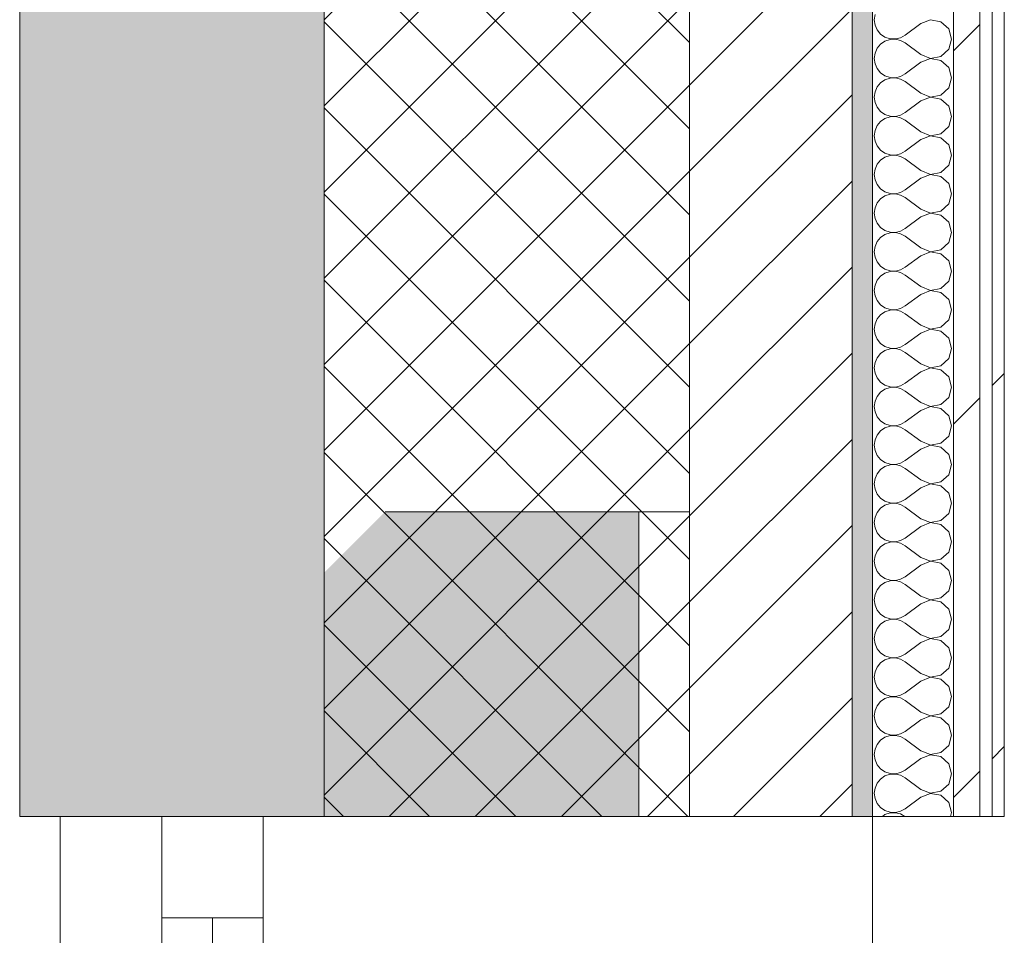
# Model space of a CAD drawing. Header units: millimetres. Extents: x -40968 to 11883, y -18816 to 4378.
# Tile 240 of 256: x -2101 to -1616, y -10718 to -10267. Entities that reach past the tile are written whole.
import ezdxf

# ---------------------------------------------------------------- set-up
doc = ezdxf.new("R2010")
doc.units = ezdxf.units.MM
doc.header["$MEASUREMENT"] = 0
doc.linetypes.add('Wipeout_Contour', pattern=[1000, 0, -1000])
for name, color, linetype in [('12_FAÇ_Façana', 7, 'Continuous'), ('Nuevo_08_E_Envans secs', 7, 'Continuous'), ('Ventanas Archicad', 7, 'Continuous')]:
    doc.layers.add(name, color=color, linetype=linetype)
for name, color, linetype, lineweight in [('12_FAÇ_Façana_Pluma_Nº__1', 7, 'Continuous', 5), ('12_FAÇ_Façana_Pluma_Nº__2', 8, 'Continuous', 5), ('12_FAÇ_Façana_Pluma_Nº__7', 7, 'Continuous', 5), ('Nuevo_08_E_Envans secs_Pluma_Nº__1', 7, 'Continuous', 5), ('Ventanas Archicad_Pluma_Nº__1', 7, 'Continuous', 5), ('Ventanas Archicad_Pluma_Nº__7', 7, 'Continuous', 5)]:
    doc.layers.add(name, color=color, linetype=linetype, lineweight=lineweight)
for name, color, linetype, lineweight, true_color in [('12_FAÇ_Façana_Pluma_Nº__102', 7, 'Continuous', 5, 0xcccccc), ('12_FAÇ_Façana_Pluma_Nº__174', 7, 'Continuous', 13, 0xe4ad2c), ('12_FAÇ_Façana_Pluma_Nº__176', 7, 'Continuous', 15, 0x93a0c6), ('Nuevo_08_E_Envans secs_Pluma_Nº__102', 7, 'Continuous', 5, 0xcccccc), ('Nuevo_08_E_Envans secs_Pluma_Nº__171', 171, 'Continuous', 13, 0xaaaaff), ('Nuevo_08_E_Envans secs_Pluma_Nº__177', 7, 'Continuous', 15, 0xf7e046)]:
    doc.layers.add(name, color=color, linetype=linetype, lineweight=lineweight, true_color=true_color)
pattern_1 = [(45, (0, 0), (-183.848, 183.848), [195, -65]), (45, (7e-14, 183.85), (-183.848, 183.848), [195, -65])]

# ---------------------------------------------------------------- blocks, each defined once
blk = doc.blocks.new('Muro_1_1', base_point=(-1681.11, -1193.98))
at = {"layer": '12_FAÇ_Façana_Pluma_Nº__102', "linetype": 'Continuous', "lineweight": 0, "true_color": 0xe5e5e5}
blk.add_hatch(color=254, dxfattribs=at).paths.add_polyline_path([(-2101.11, -10658.98), (-1951.11, -10658.98), (-1951.11, -7438.98), (-1971.11, -7438.98), (-1971.11, -6988.97), (-1951.11, -6988.97), (-1951.11, -1638.98), (-2101.11, -1638.98)])
at = {"layer": '12_FAÇ_Façana_Pluma_Nº__174', "linetype": 'Continuous', "lineweight": 13, "true_color": 0xe4ad2c}
h = blk.add_hatch(dxfattribs=at)
h.set_pattern_fill('SATE_Aislamiento_0001', color=42, style=0, pattern_type=2)
h.set_pattern_definition([(45, (0, 0), (-21.2132, 21.2132), []), (135, (0, 0), (21.2132, 21.2132), [])])
h.paths.add_polyline_path([(-1951.11, -7438.98), (-1951.11, -10658.98), (-1771.11, -10658.98), (-1771.11, -7438.98)])
at = {"layer": '12_FAÇ_Façana_Pluma_Nº__176', "linetype": 'Continuous', "lineweight": 0, "true_color": 0x495063}
blk.add_hatch(color=251, dxfattribs=at).paths.add_polyline_path([(-1691.11, -7438.98), (-1691.11, -10658.98), (-1681.11, -10658.98), (-1681.11, -7438.98)])
at = {"layer": '12_FAÇ_Façana_Pluma_Nº__2', "linetype": 'Continuous', "lineweight": 5}
h = blk.add_hatch(dxfattribs=at)
h.set_pattern_fill('Ceramic_0001', color=8, style=0, pattern_type=2)
h.set_pattern_definition([(45, (0, 0), (-21.2132, 21.2132), [])])
h.paths.add_polyline_path([(-1771.11, -7438.98), (-1771.11, -10658.98), (-1691.11, -10658.98), (-1691.11, -7438.98)])
at = {"layer": '12_FAÇ_Façana_Pluma_Nº__7', "color": 7, "linetype": 'Continuous', "lineweight": 5}
for p, q in [((-1951.11, -7438.98), (-1951.11, -10658.98)), ((-1771.11, -10658.98), (-1771.11, -7438.98)), ((-1691.11, -10658.98), (-1691.11, -7438.98))]:
    blk.add_line(p, q, dxfattribs=at)
at = {"layer": '12_FAÇ_Façana_Pluma_Nº__7', "color": 7, "linetype": 'Continuous', "lineweight": 5, "flags": 128}
for points in [[(-2101.11, -1638.98), (-2101.11, -10658.98)], [(-1681.11, -10658.98), (-1681.11, -7438.98)], [(-2101.11, -10658.98), (-2071.11, -10658.98)], [(-1951.11, -10658.98), (-1921.11, -10658.98)]]:
    blk.add_lwpolyline(points, dxfattribs=at)
blk = doc.blocks.new('Ventana Vertical Multi-Faja 27_7')
at = {"layer": 'Ventanas Archicad_Pluma_Nº__1', "color": 7, "linetype": 'Continuous', "lineweight": 5}
for p, q in [((-600, 50), (600, 50)), ((-550, 0), (550, 0)), ((550, -50), (550, 0)), ((550, 0), (600, 0)), ((-550, -25), (550, -25)), ((550, -50), (-550, -50)), ((600, -50), (550, -50)), ((600, -260), (600, -235)), ((-600, -350), (600, -350))]:
    blk.add_line(p, q, dxfattribs=at)
at = {"layer": 'Ventanas Archicad_Pluma_Nº__7', "color": 7, "linetype": 'Continuous', "lineweight": 5}
for p, q in [((600, 50), (600, 40)), ((600, 40), (600, 0)), ((600, 40), (600, 0)), ((600, 0), (600, -50)), ((600, 0), (600, -50)), ((600, 0), (600, -50)), ((600, 0), (600, -50)), ((600, -50), (600, -110)), ((600, -50), (600, -110)), ((600, -110), (600, -235)), ((600, -110), (600, -235)), ((600, -260), (600, -340)), ((600, -340), (600, -350))]:
    blk.add_line(p, q, dxfattribs=at)
blk = doc.blocks.new('Muro_19_1', base_point=(-1681.11, -10658.98))
at = {"layer": '12_FAÇ_Façana', "linetype": 'Continuous', "lineweight": 0, "true_color": 0x000000}
h = blk.add_hatch(dxfattribs=at)
h.set_pattern_fill('Yeso_0001', color=18, style=0, pattern_type=2)
h.set_pattern_definition([(0, (0, 0), (0, 75), [0, -75])])
h.paths.add_polyline_path([(-1771.11, -10658.98), (-1771.11, -10508.98), (-1796.11, -10508.98), (-1796.11, -10658.98)])
at = {"layer": '12_FAÇ_Façana_Pluma_Nº__102', "linetype": 'Continuous', "lineweight": 0, "true_color": 0xe5e5e5}
blk.add_hatch(color=254, dxfattribs=at).paths.add_polyline_path([(-1921.11, -10508.98), (-2071.11, -10658.98), (-1796.11, -10658.98), (-1796.11, -10508.98)])
at = {"layer": '12_FAÇ_Façana_Pluma_Nº__1', "color": 7, "linetype": 'Continuous', "lineweight": 5}
for p, q in [((-1796.11, -10508.98), (-1771.11, -10508.98)), ((-1796.11, -10658.98), (-1796.11, -10508.98)), ((-1771.11, -10508.98), (-1771.11, -10658.98)), ((-1771.11, -10658.98), (-1796.11, -10658.98))]:
    blk.add_line(p, q, dxfattribs=at)
at = {"layer": '12_FAÇ_Façana_Pluma_Nº__7', "color": 7, "linetype": 'Continuous', "lineweight": 5}
for p, q in [((-1921.11, -10508.98), (-1796.11, -10508.98)), ((-2081.11, -10658.98), (-2071.11, -10658.98)), ((-2071.11, -10658.98), (-2031.11, -10658.98)), ((-2071.11, -10658.98), (-2031.11, -10658.98)), ((-2031.11, -10658.98), (-1981.11, -10658.98)), ((-2031.11, -10658.98), (-1981.11, -10658.98)), ((-1981.11, -10658.98), (-1921.11, -10658.98)), ((-1981.11, -10658.98), (-1921.11, -10658.98)), ((-1921.11, -10658.98), (-1796.11, -10658.98)), ((-1921.11, -10658.98), (-1796.11, -10658.98)), ((-1771.11, -10658.98), (-1691.11, -10658.98)), ((-1691.11, -10658.98), (-1681.11, -10658.98))]:
    blk.add_line(p, q, dxfattribs=at)
at = {"layer": 'Ventanas Archicad', "color": 253, "linetype": 'Continuous', "lineweight": 5, "true_color": 0xa4a4a6, "zscale": 1000, "rotation": 90.00000000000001}
blk.add_blockref('Ventana Vertical Multi-Faja 27_7', (-2031.11, -11258.98), dxfattribs=at)
blk = doc.blocks.new('*X357')
at = {"layer": 'Nuevo_08_E_Envans secs_Pluma_Nº__102', "color": 254, "linetype": 'Continuous', "lineweight": 5, "true_color": 0xcccccc}
for p, q in [((-1679.79, -10264.06), (-1680.16, -10266.67)), ((-1680.16, -10266.67), (-1679.79, -10269.27)), ((-1652.44, -10266.71), (-1657.3, -10268.57)), ((-1647.33, -10267.67), (-1652.44, -10266.71)), ((-1679.79, -10269.27), (-1678.73, -10271.67)), ((-1678.73, -10271.67), (-1677.06, -10273.7)), ((-1657.3, -10268.57), (-1664.92, -10274.29)), ((-1643.48, -10271.18), (-1647.33, -10267.67)), ((-1642.06, -10276.19), (-1643.48, -10271.18)), ((-1677.06, -10273.7), (-1674.89, -10275.19)), ((-1674.89, -10275.19), (-1672.4, -10276.02)), ((-1672.4, -10276.36), (-1674.89, -10277.2)), ((-1672.4, -10276.02), (-1669.78, -10276.15)), ((-1669.78, -10276.23), (-1672.4, -10276.36)), ((-1669.78, -10276.15), (-1667.22, -10275.56)), ((-1667.22, -10276.82), (-1669.78, -10276.23)), ((-1667.22, -10275.56), (-1664.92, -10274.29)), ((-1664.92, -10278.1), (-1667.22, -10276.82)), ((-1643.48, -10281.2), (-1642.06, -10276.19)), ((-1678.73, -10280.71), (-1679.79, -10283.11)), ((-1677.06, -10278.68), (-1678.73, -10280.71)), ((-1674.89, -10277.2), (-1677.06, -10278.68)), ((-1657.3, -10283.81), (-1664.92, -10278.1)), ((-1647.33, -10284.71), (-1643.48, -10281.2)), ((-1679.79, -10283.11), (-1680.16, -10285.71)), ((-1680.16, -10285.71), (-1679.79, -10288.32)), ((-1657.3, -10283.81), (-1652.44, -10285.68)), ((-1652.44, -10285.75), (-1657.3, -10287.62)), ((-1652.44, -10285.68), (-1647.33, -10284.71)), ((-1647.33, -10286.72), (-1652.44, -10285.75)), ((-1643.48, -10290.23), (-1647.33, -10286.72)), ((-1679.79, -10288.32), (-1678.73, -10290.72)), ((-1678.73, -10290.72), (-1677.06, -10292.74)), ((-1657.3, -10287.62), (-1664.92, -10293.33)), ((-1642.06, -10295.24), (-1643.48, -10290.23)), ((-1677.06, -10292.74), (-1674.89, -10294.23)), ((-1674.89, -10296.24), (-1677.06, -10297.73)), ((-1674.89, -10294.23), (-1672.4, -10295.07)), ((-1672.4, -10295.4), (-1674.89, -10296.24)), ((-1672.4, -10295.07), (-1669.78, -10295.2)), ((-1669.78, -10295.28), (-1672.4, -10295.4)), ((-1669.78, -10295.2), (-1667.22, -10294.6)), ((-1667.22, -10295.87), (-1669.78, -10295.28)), ((-1667.22, -10294.6), (-1664.92, -10293.33)), ((-1664.92, -10297.14), (-1667.22, -10295.87)), ((-1643.48, -10300.25), (-1642.06, -10295.24)), ((-1678.73, -10299.75), (-1679.79, -10302.16)), ((-1677.06, -10297.73), (-1678.73, -10299.75)), ((-1657.3, -10302.86), (-1664.92, -10297.14)), ((-1647.33, -10303.76), (-1643.48, -10300.25)), ((-1679.79, -10302.16), (-1680.16, -10304.76)), ((-1680.16, -10304.76), (-1679.79, -10307.36)), ((-1657.3, -10302.86), (-1652.44, -10304.72)), ((-1652.44, -10304.8), (-1657.3, -10306.67)), ((-1652.44, -10304.72), (-1647.33, -10303.76)), ((-1647.33, -10305.77), (-1652.44, -10304.8)), ((-1643.48, -10309.28), (-1647.33, -10305.77)), ((-1679.79, -10307.36), (-1678.73, -10309.77)), ((-1678.73, -10309.77), (-1677.06, -10311.79)), ((-1657.3, -10306.67), (-1664.92, -10312.38)), ((-1642.06, -10314.29), (-1643.48, -10309.28)), ((-1677.06, -10311.79), (-1674.89, -10313.28)), ((-1674.89, -10315.29), (-1677.06, -10316.78)), ((-1674.89, -10313.28), (-1672.4, -10314.12)), ((-1672.4, -10314.45), (-1674.89, -10315.29)), ((-1672.4, -10314.12), (-1669.78, -10314.25)), ((-1669.78, -10314.32), (-1672.4, -10314.45)), ((-1669.78, -10314.25), (-1667.22, -10313.65)), ((-1667.22, -10314.92), (-1669.78, -10314.32)), ((-1667.22, -10313.65), (-1664.92, -10312.38)), ((-1664.92, -10316.19), (-1667.22, -10314.92)), ((-1643.48, -10319.29), (-1642.06, -10314.29)), ((-1678.73, -10318.8), (-1679.79, -10321.21)), ((-1677.06, -10316.78), (-1678.73, -10318.8)), ((-1657.3, -10321.9), (-1664.92, -10316.19)), ((-1647.33, -10322.8), (-1643.48, -10319.29)), ((-1679.79, -10321.21), (-1680.16, -10323.81)), ((-1680.16, -10323.81), (-1679.79, -10326.41)), ((-1657.3, -10321.9), (-1652.44, -10323.77)), ((-1652.44, -10323.85), (-1657.3, -10325.71)), ((-1652.44, -10323.77), (-1647.33, -10322.8)), ((-1647.33, -10324.81), (-1652.44, -10323.85)), ((-1643.48, -10328.33), (-1647.33, -10324.81)), ((-1679.79, -10326.41), (-1678.73, -10328.82)), ((-1678.73, -10328.82), (-1677.06, -10330.84)), ((-1657.3, -10325.71), (-1664.92, -10331.43)), ((-1642.06, -10333.33), (-1643.48, -10328.33)), ((-1677.06, -10330.84), (-1674.89, -10332.33)), ((-1674.89, -10334.34), (-1677.06, -10335.83)), ((-1674.89, -10332.33), (-1672.4, -10333.17)), ((-1672.4, -10333.5), (-1674.89, -10334.34)), ((-1672.4, -10333.17), (-1669.78, -10333.29)), ((-1669.78, -10333.37), (-1672.4, -10333.5)), ((-1669.78, -10333.29), (-1667.22, -10332.7)), ((-1667.22, -10333.97), (-1669.78, -10333.37)), ((-1667.22, -10332.7), (-1664.92, -10331.43)), ((-1664.92, -10335.24), (-1667.22, -10333.97)), ((-1657.3, -10340.95), (-1664.92, -10335.24)), ((-1643.48, -10338.34), (-1642.06, -10333.33)), ((-1678.73, -10337.85), (-1679.79, -10340.25)), ((-1677.06, -10335.83), (-1678.73, -10337.85)), ((-1647.33, -10341.85), (-1643.48, -10338.34)), ((-1679.79, -10340.25), (-1680.16, -10342.86)), ((-1680.16, -10342.86), (-1679.79, -10345.46)), ((-1657.3, -10344.76), (-1664.92, -10350.48)), ((-1657.3, -10340.95), (-1652.44, -10342.82)), ((-1652.44, -10342.9), (-1657.3, -10344.76)), ((-1652.44, -10342.82), (-1647.33, -10341.85)), ((-1647.33, -10343.86), (-1652.44, -10342.9)), ((-1643.48, -10347.37), (-1647.33, -10343.86)), ((-1679.79, -10345.46), (-1678.73, -10347.86)), ((-1678.73, -10347.86), (-1677.06, -10349.89)), ((-1677.06, -10349.89), (-1674.89, -10351.38)), ((-1642.06, -10352.38), (-1643.48, -10347.37)), ((-1674.89, -10353.39), (-1677.06, -10354.87)), ((-1674.89, -10351.38), (-1672.4, -10352.22)), ((-1672.4, -10352.55), (-1674.89, -10353.39)), ((-1672.4, -10352.22), (-1669.78, -10352.34)), ((-1669.78, -10352.42), (-1672.4, -10352.55)), ((-1669.78, -10352.34), (-1667.22, -10351.75)), ((-1667.22, -10353.01), (-1669.78, -10352.42)), ((-1667.22, -10351.75), (-1664.92, -10350.48)), ((-1664.92, -10354.29), (-1667.22, -10353.01)), ((-1657.3, -10360), (-1664.92, -10354.29)), ((-1643.48, -10357.39), (-1642.06, -10352.38)), ((-1679.79, -10359.3), (-1680.16, -10361.9)), ((-1678.73, -10356.9), (-1679.79, -10359.3)), ((-1677.06, -10354.87), (-1678.73, -10356.9)), ((-1647.33, -10360.9), (-1643.48, -10357.39)), ((-1680.16, -10361.9), (-1679.79, -10364.51)), ((-1657.3, -10363.81), (-1664.92, -10369.52)), ((-1657.3, -10360), (-1652.44, -10361.87)), ((-1652.44, -10361.94), (-1657.3, -10363.81)), ((-1652.44, -10361.87), (-1647.33, -10360.9)), ((-1647.33, -10362.91), (-1652.44, -10361.94)), ((-1643.48, -10366.42), (-1647.33, -10362.91)), ((-1679.79, -10364.51), (-1678.73, -10366.91)), ((-1678.73, -10366.91), (-1677.06, -10368.94)), ((-1677.06, -10368.94), (-1674.89, -10370.42)), ((-1642.06, -10371.43), (-1643.48, -10366.42)), ((-1677.06, -10373.92), (-1678.73, -10375.95)), ((-1674.89, -10372.43), (-1677.06, -10373.92)), ((-1674.89, -10370.42), (-1672.4, -10371.26)), ((-1672.4, -10371.59), (-1674.89, -10372.43)), ((-1672.4, -10371.26), (-1669.78, -10371.39)), ((-1669.78, -10371.47), (-1672.4, -10371.59)), ((-1669.78, -10371.39), (-1667.22, -10370.8)), ((-1667.22, -10372.06), (-1669.78, -10371.47)), ((-1667.22, -10370.8), (-1664.92, -10369.52)), ((-1664.92, -10373.33), (-1667.22, -10372.06)), ((-1657.3, -10379.05), (-1664.92, -10373.33)), ((-1643.48, -10376.44), (-1642.06, -10371.43)), ((-1679.79, -10378.35), (-1680.16, -10380.95)), ((-1678.73, -10375.95), (-1679.79, -10378.35)), ((-1647.33, -10379.95), (-1643.48, -10376.44)), ((-1680.16, -10380.95), (-1679.79, -10383.55)), ((-1679.79, -10383.55), (-1678.73, -10385.96)), ((-1657.3, -10382.86), (-1664.92, -10388.57)), ((-1657.3, -10379.05), (-1652.44, -10380.91)), ((-1652.44, -10380.99), (-1657.3, -10382.86)), ((-1652.44, -10380.91), (-1647.33, -10379.95)), ((-1647.33, -10381.96), (-1652.44, -10380.99)), ((-1643.48, -10385.47), (-1647.33, -10381.96)), ((-1678.73, -10385.96), (-1677.06, -10387.98)), ((-1677.06, -10387.98), (-1674.89, -10389.47)), ((-1667.22, -10389.84), (-1664.92, -10388.57)), ((-1642.06, -10390.48), (-1643.48, -10385.47)), ((-1677.06, -10392.97), (-1678.73, -10394.99)), ((-1674.89, -10391.48), (-1677.06, -10392.97)), ((-1674.89, -10389.47), (-1672.4, -10390.31)), ((-1672.4, -10390.64), (-1674.89, -10391.48)), ((-1672.4, -10390.31), (-1669.78, -10390.44)), ((-1669.78, -10390.51), (-1672.4, -10390.64)), ((-1669.78, -10390.44), (-1667.22, -10389.84)), ((-1667.22, -10391.11), (-1669.78, -10390.51)), ((-1664.92, -10392.38), (-1667.22, -10391.11)), ((-1657.3, -10398.1), (-1664.92, -10392.38)), ((-1643.48, -10395.48), (-1642.06, -10390.48)), ((-1679.79, -10397.4), (-1680.16, -10400)), ((-1678.73, -10394.99), (-1679.79, -10397.4)), ((-1657.3, -10398.1), (-1652.44, -10399.96)), ((-1647.33, -10398.99), (-1643.48, -10395.48)), ((-1680.16, -10400), (-1679.79, -10402.6)), ((-1679.79, -10402.6), (-1678.73, -10405.01)), ((-1657.3, -10401.9), (-1664.92, -10407.62)), ((-1652.44, -10400.04), (-1657.3, -10401.9)), ((-1652.44, -10399.96), (-1647.33, -10398.99)), ((-1647.33, -10401.01), (-1652.44, -10400.04)), ((-1643.48, -10404.52), (-1647.33, -10401.01)), ((-1678.73, -10405.01), (-1677.06, -10407.03)), ((-1677.06, -10407.03), (-1674.89, -10408.52)), ((-1667.22, -10408.89), (-1664.92, -10407.62)), ((-1642.06, -10409.52), (-1643.48, -10404.52)), ((-1677.06, -10412.02), (-1678.73, -10414.04)), ((-1674.89, -10410.53), (-1677.06, -10412.02)), ((-1674.89, -10408.52), (-1672.4, -10409.36)), ((-1672.4, -10409.69), (-1674.89, -10410.53)), ((-1672.4, -10409.36), (-1669.78, -10409.49)), ((-1669.78, -10409.56), (-1672.4, -10409.69)), ((-1669.78, -10409.49), (-1667.22, -10408.89)), ((-1667.22, -10410.16), (-1669.78, -10409.56)), ((-1664.92, -10411.43), (-1667.22, -10410.16)), ((-1657.3, -10417.14), (-1664.92, -10411.43)), ((-1643.48, -10414.53), (-1642.06, -10409.52)), ((-1679.79, -10416.45), (-1680.16, -10419.05)), ((-1678.73, -10414.04), (-1679.79, -10416.45)), ((-1657.3, -10417.14), (-1652.44, -10419.01)), ((-1647.33, -10418.04), (-1643.48, -10414.53)), ((-1680.16, -10419.05), (-1679.79, -10421.65)), ((-1679.79, -10421.65), (-1678.73, -10424.05)), ((-1657.3, -10420.95), (-1664.92, -10426.67)), ((-1652.44, -10419.09), (-1657.3, -10420.95)), ((-1652.44, -10419.01), (-1647.33, -10418.04)), ((-1647.33, -10420.05), (-1652.44, -10419.09)), ((-1643.48, -10423.56), (-1647.33, -10420.05)), ((-1678.73, -10424.05), (-1677.06, -10426.08)), ((-1677.06, -10426.08), (-1674.89, -10427.57)), ((-1667.22, -10427.94), (-1664.92, -10426.67)), ((-1642.06, -10428.57), (-1643.48, -10423.56)), ((-1677.06, -10431.06), (-1678.73, -10433.09)), ((-1674.89, -10429.58), (-1677.06, -10431.06)), ((-1674.89, -10427.57), (-1672.4, -10428.41)), ((-1672.4, -10428.74), (-1674.89, -10429.58)), ((-1672.4, -10428.41), (-1669.78, -10428.53)), ((-1669.78, -10428.61), (-1672.4, -10428.74)), ((-1669.78, -10428.53), (-1667.22, -10427.94)), ((-1667.22, -10429.2), (-1669.78, -10428.61)), ((-1664.92, -10430.48), (-1667.22, -10429.2)), ((-1657.3, -10436.19), (-1664.92, -10430.48)), ((-1643.48, -10433.58), (-1642.06, -10428.57)), ((-1679.79, -10435.49), (-1680.16, -10438.1)), ((-1678.73, -10433.09), (-1679.79, -10435.49)), ((-1657.3, -10436.19), (-1652.44, -10438.06)), ((-1652.44, -10438.06), (-1647.33, -10437.09)), ((-1647.33, -10437.09), (-1643.48, -10433.58)), ((-1680.16, -10438.1), (-1679.79, -10440.7)), ((-1679.79, -10440.7), (-1678.73, -10443.1)), ((-1657.3, -10440), (-1664.92, -10445.71)), ((-1652.44, -10438.13), (-1657.3, -10440)), ((-1647.33, -10439.1), (-1652.44, -10438.13)), ((-1643.48, -10442.61), (-1647.33, -10439.1)), ((-1678.73, -10443.1), (-1677.06, -10445.13)), ((-1677.06, -10445.13), (-1674.89, -10446.61)), ((-1674.89, -10446.61), (-1672.4, -10447.45)), ((-1667.22, -10446.99), (-1664.92, -10445.71)), ((-1642.06, -10447.62), (-1643.48, -10442.61)), ((-1677.06, -10450.11), (-1678.73, -10452.14)), ((-1674.89, -10448.62), (-1677.06, -10450.11)), ((-1672.4, -10447.78), (-1674.89, -10448.62)), ((-1672.4, -10447.45), (-1669.78, -10447.58)), ((-1669.78, -10447.66), (-1672.4, -10447.78)), ((-1669.78, -10447.58), (-1667.22, -10446.99)), ((-1667.22, -10448.25), (-1669.78, -10447.66)), ((-1664.92, -10449.52), (-1667.22, -10448.25)), ((-1657.3, -10455.24), (-1664.92, -10449.52)), ((-1643.48, -10452.63), (-1642.06, -10447.62)), ((-1679.79, -10454.54), (-1680.16, -10457.14)), ((-1678.73, -10452.14), (-1679.79, -10454.54)), ((-1657.3, -10455.24), (-1652.44, -10457.1)), ((-1652.44, -10457.1), (-1647.33, -10456.14)), ((-1647.33, -10456.14), (-1643.48, -10452.63)), ((-1680.16, -10457.14), (-1679.79, -10459.75)), ((-1679.79, -10459.75), (-1678.73, -10462.15)), ((-1657.3, -10459.05), (-1664.92, -10464.76)), ((-1652.44, -10457.18), (-1657.3, -10459.05)), ((-1647.33, -10458.15), (-1652.44, -10457.18)), ((-1643.48, -10461.66), (-1647.33, -10458.15)), ((-1678.73, -10462.15), (-1677.06, -10464.17)), ((-1677.06, -10464.17), (-1674.89, -10465.66)), ((-1674.89, -10465.66), (-1672.4, -10466.5)), ((-1669.78, -10466.63), (-1667.22, -10466.03)), ((-1667.22, -10466.03), (-1664.92, -10464.76)), ((-1642.06, -10466.67), (-1643.48, -10461.66)), ((-1677.06, -10469.16), (-1678.73, -10471.18)), ((-1674.89, -10467.67), (-1677.06, -10469.16)), ((-1672.4, -10466.83), (-1674.89, -10467.67)), ((-1672.4, -10466.5), (-1669.78, -10466.63)), ((-1669.78, -10466.71), (-1672.4, -10466.83)), ((-1667.22, -10467.3), (-1669.78, -10466.71)), ((-1664.92, -10468.57), (-1667.22, -10467.3)), ((-1657.3, -10474.29), (-1664.92, -10468.57)), ((-1643.48, -10471.67), (-1642.06, -10466.67)), ((-1679.79, -10473.59), (-1680.16, -10476.19)), ((-1678.73, -10471.18), (-1679.79, -10473.59)), ((-1657.3, -10474.29), (-1652.44, -10476.15)), ((-1652.44, -10476.15), (-1647.33, -10475.19)), ((-1647.33, -10475.19), (-1643.48, -10471.67)), ((-1680.16, -10476.19), (-1679.79, -10478.79)), ((-1679.79, -10478.79), (-1678.73, -10481.2)), ((-1657.3, -10478.1), (-1664.92, -10483.81)), ((-1652.44, -10476.23), (-1657.3, -10478.1)), ((-1647.33, -10477.2), (-1652.44, -10476.23)), ((-1643.48, -10480.71), (-1647.33, -10477.2)), ((-1642.06, -10485.71), (-1643.48, -10480.71)), ((-1678.73, -10481.2), (-1677.06, -10483.22)), ((-1677.06, -10483.22), (-1674.89, -10484.71)), ((-1674.89, -10484.71), (-1672.4, -10485.55)), ((-1672.4, -10485.55), (-1669.78, -10485.68)), ((-1669.78, -10485.68), (-1667.22, -10485.08)), ((-1667.22, -10485.08), (-1664.92, -10483.81)), ((-1678.73, -10490.23), (-1679.79, -10492.64)), ((-1677.06, -10488.21), (-1678.73, -10490.23)), ((-1674.89, -10486.72), (-1677.06, -10488.21)), ((-1672.4, -10485.88), (-1674.89, -10486.72)), ((-1669.78, -10485.75), (-1672.4, -10485.88)), ((-1667.22, -10486.35), (-1669.78, -10485.75)), ((-1664.92, -10487.62), (-1667.22, -10486.35)), ((-1657.3, -10493.33), (-1664.92, -10487.62)), ((-1643.48, -10490.72), (-1642.06, -10485.71)), ((-1679.79, -10492.64), (-1680.16, -10495.24)), ((-1680.16, -10495.24), (-1679.79, -10497.84)), ((-1657.3, -10493.33), (-1652.44, -10495.2)), ((-1652.44, -10495.28), (-1657.3, -10497.14)), ((-1652.44, -10495.2), (-1647.33, -10494.23)), ((-1647.33, -10496.24), (-1652.44, -10495.28)), ((-1647.33, -10494.23), (-1643.48, -10490.72)), ((-1679.79, -10497.84), (-1678.73, -10500.25)), ((-1678.73, -10500.25), (-1677.06, -10502.27)), ((-1657.3, -10497.14), (-1664.92, -10502.86)), ((-1643.48, -10499.75), (-1647.33, -10496.24)), ((-1642.06, -10504.76), (-1643.48, -10499.75)), ((-1677.06, -10502.27), (-1674.89, -10503.76)), ((-1674.89, -10503.76), (-1672.4, -10504.6)), ((-1672.4, -10504.93), (-1674.89, -10505.77)), ((-1672.4, -10504.6), (-1669.78, -10504.72)), ((-1669.78, -10504.8), (-1672.4, -10504.93)), ((-1669.78, -10504.72), (-1667.22, -10504.13)), ((-1667.22, -10505.4), (-1669.78, -10504.8)), ((-1667.22, -10504.13), (-1664.92, -10502.86)), ((-1643.48, -10509.77), (-1642.06, -10504.76)), ((-1678.73, -10509.28), (-1679.79, -10511.68)), ((-1677.06, -10507.26), (-1678.73, -10509.28)), ((-1674.89, -10505.77), (-1677.06, -10507.26)), ((-1664.92, -10506.67), (-1667.22, -10505.4)), ((-1657.3, -10512.38), (-1664.92, -10506.67)), ((-1647.33, -10513.28), (-1643.48, -10509.77)), ((-1679.79, -10511.68), (-1680.16, -10514.29)), ((-1680.16, -10514.29), (-1679.79, -10516.89)), ((-1657.3, -10512.38), (-1652.44, -10514.25)), ((-1652.44, -10514.32), (-1657.3, -10516.19)), ((-1652.44, -10514.25), (-1647.33, -10513.28)), ((-1647.33, -10515.29), (-1652.44, -10514.32)), ((-1679.79, -10516.89), (-1678.73, -10519.29)), ((-1678.73, -10519.29), (-1677.06, -10521.32)), ((-1657.3, -10516.19), (-1664.92, -10521.9)), ((-1643.48, -10518.8), (-1647.33, -10515.29)), ((-1642.06, -10523.81), (-1643.48, -10518.8)), ((-1677.06, -10521.32), (-1674.89, -10522.8)), ((-1674.89, -10522.8), (-1672.4, -10523.64)), ((-1672.4, -10523.98), (-1674.89, -10524.81)), ((-1672.4, -10523.64), (-1669.78, -10523.77)), ((-1669.78, -10523.85), (-1672.4, -10523.98)), ((-1669.78, -10523.77), (-1667.22, -10523.18)), ((-1667.22, -10524.44), (-1669.78, -10523.85)), ((-1667.22, -10523.18), (-1664.92, -10521.9)), ((-1664.92, -10525.71), (-1667.22, -10524.44)), ((-1643.48, -10528.82), (-1642.06, -10523.81)), ((-1678.73, -10528.33), (-1679.79, -10530.73)), ((-1677.06, -10526.3), (-1678.73, -10528.33)), ((-1674.89, -10524.81), (-1677.06, -10526.3)), ((-1657.3, -10531.43), (-1664.92, -10525.71)), ((-1647.33, -10532.33), (-1643.48, -10528.82)), ((-1679.79, -10530.73), (-1680.16, -10533.33)), ((-1680.16, -10533.33), (-1679.79, -10535.94)), ((-1657.3, -10531.43), (-1652.44, -10533.29)), ((-1652.44, -10533.37), (-1657.3, -10535.24)), ((-1652.44, -10533.29), (-1647.33, -10532.33)), ((-1647.33, -10534.34), (-1652.44, -10533.37)), ((-1679.79, -10535.94), (-1678.73, -10538.34)), ((-1678.73, -10538.34), (-1677.06, -10540.36)), ((-1657.3, -10535.24), (-1664.92, -10540.95)), ((-1643.48, -10537.85), (-1647.33, -10534.34)), ((-1642.06, -10542.86), (-1643.48, -10537.85)), ((-1677.06, -10540.36), (-1674.89, -10541.85)), ((-1674.89, -10543.86), (-1677.06, -10545.35)), ((-1674.89, -10541.85), (-1672.4, -10542.69)), ((-1672.4, -10543.02), (-1674.89, -10543.86)), ((-1672.4, -10542.69), (-1669.78, -10542.82)), ((-1669.78, -10542.9), (-1672.4, -10543.02)), ((-1669.78, -10542.82), (-1667.22, -10542.22)), ((-1667.22, -10543.49), (-1669.78, -10542.9)), ((-1667.22, -10542.22), (-1664.92, -10540.95)), ((-1664.92, -10544.76), (-1667.22, -10543.49)), ((-1643.48, -10547.86), (-1642.06, -10542.86)), ((-1678.73, -10547.37), (-1679.79, -10549.78)), ((-1677.06, -10545.35), (-1678.73, -10547.37)), ((-1657.3, -10550.48), (-1664.92, -10544.76)), ((-1647.33, -10551.38), (-1643.48, -10547.86)), ((-1679.79, -10549.78), (-1680.16, -10552.38)), ((-1680.16, -10552.38), (-1679.79, -10554.98)), ((-1657.3, -10550.48), (-1652.44, -10552.34)), ((-1652.44, -10552.42), (-1657.3, -10554.29)), ((-1652.44, -10552.34), (-1647.33, -10551.38)), ((-1647.33, -10553.39), (-1652.44, -10552.42)), ((-1643.48, -10556.9), (-1647.33, -10553.39)), ((-1679.79, -10554.98), (-1678.73, -10557.39)), ((-1678.73, -10557.39), (-1677.06, -10559.41)), ((-1657.3, -10554.29), (-1664.92, -10560)), ((-1642.06, -10561.9), (-1643.48, -10556.9)), ((-1677.06, -10559.41), (-1674.89, -10560.9)), ((-1674.89, -10562.91), (-1677.06, -10564.4)), ((-1674.89, -10560.9), (-1672.4, -10561.74)), ((-1672.4, -10562.07), (-1674.89, -10562.91)), ((-1672.4, -10561.74), (-1669.78, -10561.87)), ((-1669.78, -10561.94), (-1672.4, -10562.07)), ((-1669.78, -10561.87), (-1667.22, -10561.27)), ((-1667.22, -10562.54), (-1669.78, -10561.94)), ((-1667.22, -10561.27), (-1664.92, -10560)), ((-1664.92, -10563.81), (-1667.22, -10562.54)), ((-1643.48, -10566.91), (-1642.06, -10561.9)), ((-1678.73, -10566.42), (-1679.79, -10568.83)), ((-1677.06, -10564.4), (-1678.73, -10566.42)), ((-1657.3, -10569.52), (-1664.92, -10563.81)), ((-1647.33, -10570.42), (-1643.48, -10566.91)), ((-1679.79, -10568.83), (-1680.16, -10571.43)), ((-1680.16, -10571.43), (-1679.79, -10574.03)), ((-1657.3, -10569.52), (-1652.44, -10571.39)), ((-1652.44, -10571.47), (-1657.3, -10573.33)), ((-1652.44, -10571.39), (-1647.33, -10570.42)), ((-1647.33, -10572.43), (-1652.44, -10571.47)), ((-1643.48, -10575.95), (-1647.33, -10572.43)), ((-1679.79, -10574.03), (-1678.73, -10576.44)), ((-1678.73, -10576.44), (-1677.06, -10578.46)), ((-1657.3, -10573.33), (-1664.92, -10579.05)), ((-1642.06, -10580.95), (-1643.48, -10575.95)), ((-1677.06, -10578.46), (-1674.89, -10579.95)), ((-1674.89, -10581.96), (-1677.06, -10583.45)), ((-1674.89, -10579.95), (-1672.4, -10580.79)), ((-1672.4, -10581.12), (-1674.89, -10581.96)), ((-1672.4, -10580.79), (-1669.78, -10580.91)), ((-1669.78, -10580.99), (-1672.4, -10581.12)), ((-1669.78, -10580.91), (-1667.22, -10580.32)), ((-1667.22, -10581.59), (-1669.78, -10580.99)), ((-1667.22, -10580.32), (-1664.92, -10579.05)), ((-1664.92, -10582.86), (-1667.22, -10581.59)), ((-1643.48, -10585.96), (-1642.06, -10580.95)), ((-1678.73, -10585.47), (-1679.79, -10587.87)), ((-1677.06, -10583.45), (-1678.73, -10585.47)), ((-1657.3, -10588.57), (-1664.92, -10582.86)), ((-1647.33, -10589.47), (-1643.48, -10585.96)), ((-1679.79, -10587.87), (-1680.16, -10590.48)), ((-1680.16, -10590.48), (-1679.79, -10593.08)), ((-1657.3, -10592.38), (-1664.92, -10598.1)), ((-1657.3, -10588.57), (-1652.44, -10590.44)), ((-1652.44, -10590.51), (-1657.3, -10592.38)), ((-1652.44, -10590.44), (-1647.33, -10589.47)), ((-1647.33, -10591.48), (-1652.44, -10590.51)), ((-1643.48, -10594.99), (-1647.33, -10591.48)), ((-1679.79, -10593.08), (-1678.73, -10595.48)), ((-1678.73, -10595.48), (-1677.06, -10597.51)), ((-1642.06, -10600), (-1643.48, -10594.99)), ((-1677.06, -10597.51), (-1674.89, -10598.99)), ((-1674.89, -10601.01), (-1677.06, -10602.49)), ((-1674.89, -10598.99), (-1672.4, -10599.83)), ((-1672.4, -10600.17), (-1674.89, -10601.01)), ((-1672.4, -10599.83), (-1669.78, -10599.96)), ((-1669.78, -10600.04), (-1672.4, -10600.17)), ((-1669.78, -10599.96), (-1667.22, -10599.37)), ((-1667.22, -10600.63), (-1669.78, -10600.04)), ((-1667.22, -10599.37), (-1664.92, -10598.1)), ((-1664.92, -10601.9), (-1667.22, -10600.63)), ((-1657.3, -10607.62), (-1664.92, -10601.9)), ((-1643.48, -10605.01), (-1642.06, -10600)), ((-1679.79, -10606.92), (-1680.16, -10609.52)), ((-1678.73, -10604.52), (-1679.79, -10606.92)), ((-1677.06, -10602.49), (-1678.73, -10604.52)), ((-1647.33, -10608.52), (-1643.48, -10605.01)), ((-1680.16, -10609.52), (-1679.79, -10612.13)), ((-1657.3, -10611.43), (-1664.92, -10617.14)), ((-1657.3, -10607.62), (-1652.44, -10609.49)), ((-1652.44, -10609.56), (-1657.3, -10611.43)), ((-1652.44, -10609.49), (-1647.33, -10608.52)), ((-1647.33, -10610.53), (-1652.44, -10609.56)), ((-1643.48, -10614.04), (-1647.33, -10610.53)), ((-1679.79, -10612.13), (-1678.73, -10614.53)), ((-1678.73, -10614.53), (-1677.06, -10616.55)), ((-1677.06, -10616.55), (-1674.89, -10618.04)), ((-1642.06, -10619.05), (-1643.48, -10614.04)), ((-1674.89, -10620.05), (-1677.06, -10621.54)), ((-1674.89, -10618.04), (-1672.4, -10618.88)), ((-1672.4, -10619.21), (-1674.89, -10620.05)), ((-1672.4, -10618.88), (-1669.78, -10619.01)), ((-1669.78, -10619.09), (-1672.4, -10619.21)), ((-1669.78, -10619.01), (-1667.22, -10618.41)), ((-1667.22, -10619.68), (-1669.78, -10619.09)), ((-1667.22, -10618.41), (-1664.92, -10617.14)), ((-1664.92, -10620.95), (-1667.22, -10619.68)), ((-1657.3, -10626.67), (-1664.92, -10620.95)), ((-1643.48, -10624.05), (-1642.06, -10619.05)), ((-1679.79, -10625.97), (-1680.16, -10628.57)), ((-1678.73, -10623.56), (-1679.79, -10625.97)), ((-1677.06, -10621.54), (-1678.73, -10623.56)), ((-1647.33, -10627.57), (-1643.48, -10624.05)), ((-1680.16, -10628.57), (-1679.79, -10631.17)), ((-1679.79, -10631.17), (-1678.73, -10633.58)), ((-1657.3, -10630.48), (-1664.92, -10636.19)), ((-1657.3, -10626.67), (-1652.44, -10628.53)), ((-1652.44, -10628.61), (-1657.3, -10630.48)), ((-1652.44, -10628.53), (-1647.33, -10627.57)), ((-1647.33, -10629.58), (-1652.44, -10628.61)), ((-1643.48, -10633.09), (-1647.33, -10629.58)), ((-1678.73, -10633.58), (-1677.06, -10635.6)), ((-1677.06, -10635.6), (-1674.89, -10637.09)), ((-1642.06, -10638.1), (-1643.48, -10633.09)), ((-1677.06, -10640.59), (-1678.73, -10642.61)), ((-1674.89, -10639.1), (-1677.06, -10640.59)), ((-1674.89, -10637.09), (-1672.4, -10637.93)), ((-1672.4, -10638.26), (-1674.89, -10639.1)), ((-1672.4, -10637.93), (-1669.78, -10638.06)), ((-1669.78, -10638.13), (-1672.4, -10638.26)), ((-1669.78, -10638.06), (-1667.22, -10637.46)), ((-1667.22, -10638.73), (-1669.78, -10638.13)), ((-1667.22, -10637.46), (-1664.92, -10636.19)), ((-1664.92, -10640), (-1667.22, -10638.73)), ((-1657.3, -10645.71), (-1664.92, -10640)), ((-1643.48, -10643.1), (-1642.06, -10638.1)), ((-1679.79, -10645.02), (-1680.16, -10647.62)), ((-1678.73, -10642.61), (-1679.79, -10645.02)), ((-1657.3, -10645.71), (-1652.44, -10647.58)), ((-1647.33, -10646.61), (-1643.48, -10643.1)), ((-1680.16, -10647.62), (-1679.79, -10650.22)), ((-1679.79, -10650.22), (-1678.73, -10652.63)), ((-1657.3, -10649.52), (-1664.92, -10655.24)), ((-1652.44, -10647.66), (-1657.3, -10649.52)), ((-1652.44, -10647.58), (-1647.33, -10646.61)), ((-1647.33, -10648.62), (-1652.44, -10647.66)), ((-1643.48, -10652.14), (-1647.33, -10648.62)), ((-1678.73, -10652.63), (-1677.06, -10654.65)), ((-1677.06, -10654.65), (-1674.89, -10656.14)), ((-1667.22, -10656.51), (-1664.92, -10655.24)), ((-1642.06, -10657.14), (-1643.48, -10652.14)), ((-1674.89, -10658.15), (-1676.1, -10658.98)), ((-1674.89, -10656.14), (-1672.4, -10656.98)), ((-1672.4, -10657.31), (-1674.89, -10658.15)), ((-1672.4, -10656.98), (-1669.78, -10657.1)), ((-1669.78, -10657.18), (-1672.4, -10657.31)), ((-1669.78, -10657.1), (-1667.22, -10656.51)), ((-1667.22, -10657.78), (-1669.78, -10657.18)), ((-1665.05, -10658.98), (-1667.22, -10657.78)), ((-1642.58, -10658.98), (-1642.06, -10657.14))]:
    blk.add_line(p, q, dxfattribs=at)
blk = doc.blocks.new('Muro_122_1', base_point=(-1616.11, -10658.98))
at = {"layer": 'Nuevo_08_E_Envans secs_Pluma_Nº__1', "color": 7, "linetype": 'Continuous', "lineweight": 5, "flags": 128}
blk.add_lwpolyline([(-1681.11, -7438.98), (-1681.11, -10658.98)], dxfattribs=at)
at = {"color": 254, "linetype": 'Wipeout_Contour', "lineweight": 0, "ltscale": 36800.017837}
blk.add_wipeout([(-1628.11, -10658.98), (-1628.11, -7438.98), (-1641.11, -7438.98), (-1641.11, -10658.98)], dxfattribs=at).dxf.layer = 'Nuevo_08_E_Envans secs'
at = {"color": 254, "linetype": 'Wipeout_Contour', "lineweight": 0, "ltscale": 36788.711064}
blk.add_wipeout([(-1616.11, -10658.98), (-1616.11, -7438.98), (-1622.11, -7438.98), (-1622.11, -10658.98)], dxfattribs=at).dxf.layer = 'Nuevo_08_E_Envans secs'
at = {"layer": 'Nuevo_08_E_Envans secs_Pluma_Nº__171', "linetype": 'Continuous', "lineweight": 13, "true_color": 0xaaaaff}
h = blk.add_hatch(dxfattribs=at)
h.set_pattern_fill('Panellat_HPL_0001', color=161, style=0, pattern_type=2)
h.set_pattern_definition(pattern_1)
h.paths.add_polyline_path([(-1616.11, -10658.98), (-1616.11, -7438.98), (-1622.11, -7438.98), (-1622.11, -10658.98)])
at = {"layer": 'Nuevo_08_E_Envans secs_Pluma_Nº__177', "linetype": 'Continuous', "lineweight": 15, "true_color": 0xf7e046}
h = blk.add_hatch(dxfattribs=at)
h.set_pattern_fill('Panellat_HPL_0001', color=53, style=0, pattern_type=2)
h.set_pattern_definition(pattern_1)
h.paths.add_polyline_path([(-1628.11, -10658.98), (-1628.11, -7438.98), (-1641.11, -7438.98), (-1641.11, -10658.98)])
at = {"layer": 'Nuevo_08_E_Envans secs_Pluma_Nº__1', "color": 7, "linetype": 'Continuous', "lineweight": 5}
for p, q in [((-1641.11, -10658.98), (-1641.11, -7438.98)), ((-1628.11, -10658.98), (-1628.11, -7438.98)), ((-1622.11, -10658.98), (-1622.11, -7438.98))]:
    blk.add_line(p, q, dxfattribs=at)
at = {"layer": 'Nuevo_08_E_Envans secs_Pluma_Nº__1', "color": 7, "linetype": 'Continuous', "lineweight": 5, "flags": 128}
for points in [[(-1616.11, -10658.98), (-1616.11, -7438.98)], [(-1641.11, -10658.98), (-1681.11, -10658.98)], [(-1628.11, -10658.98), (-1641.11, -10658.98)], [(-1622.11, -10658.98), (-1628.11, -10658.98)], [(-1616.11, -10658.98), (-1622.11, -10658.98)]]:
    blk.add_lwpolyline(points, dxfattribs=at)
at = {"layer": 'Nuevo_08_E_Envans secs', "color": 7, "lineweight": 20}
blk.add_blockref('*X357', (0, 0), dxfattribs=at)

msp = doc.modelspace()

# ---------------------------------------------------------------- block references
at = {"layer": '12_FAÇ_Façana', "color": 7, "lineweight": 20}
for name, p in [('Muro_1_1', (-1681.11, -1193.98)), ('Muro_19_1', (-1681.11, -10658.98))]:
    msp.add_blockref(name, p, dxfattribs=at)

# ---------------------------------------------------------------- next in the draw order: block references
at = {"layer": 'Nuevo_08_E_Envans secs', "color": 7, "lineweight": 20}
msp.add_blockref('Muro_122_1', (-1616.11, -10658.98), dxfattribs=at)

doc.saveas('drawing.dxf')
